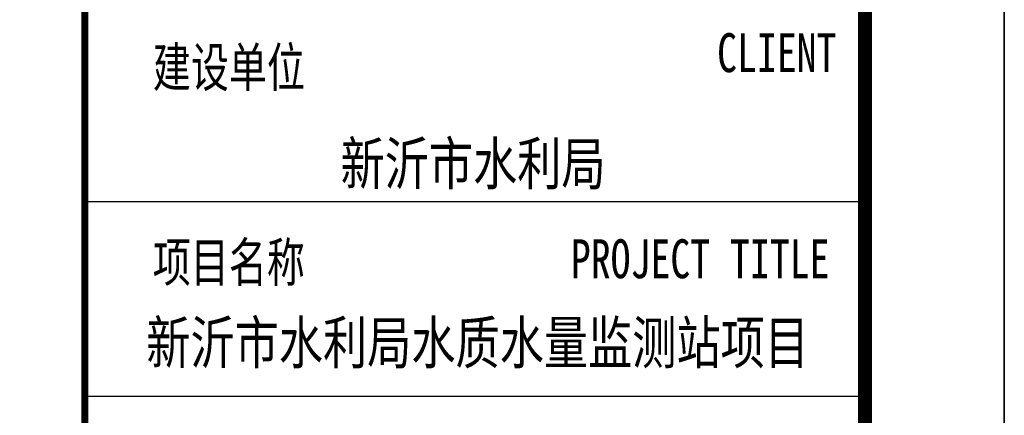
# Model space of a CAD drawing. Extents: x 687841 to 771941, y 252015 to 732780.
# Tile 17 of 98: x 764873 to 771941, y 324787 to 327631. Entities that reach past the tile are written whole.
import ezdxf
from ezdxf.enums import TextEntityAlignment as Align

# ---------------------------------------------------------------- set-up
doc = ezdxf.new("R2010")
doc.units = 0
doc.header["$LTSCALE"] = 1000
doc.header["$MEASUREMENT"] = 0
doc.layers.get('0').update_dxf_attribs({"linetype": 'CONTINUOUS'})
doc.layers.add('PUB_TITLE', color=4, linetype='CONTINUOUS')
doc.layers.add('TK', color=7, linetype='CONTINUOUS')
doc.styles.add('-宋体', font='txt', dxfattribs={"width": 0.8})
doc.styles.add('TKHZ1', font='txt', dxfattribs={"width": 0.8})

# ---------------------------------------------------------------- blocks, each defined once
blk = doc.blocks.new('wrtgtg')
at = {"color": 4}
blk.add_line((7804.3, -4841.2), (7804.3, 52558.8), dxfattribs=at)
at = {"layer": 'PUB_TITLE'}
for p, q in [((8804.3, 53558.8), (8804.3, -5841.2)), ((7804.3, -4841.2), (7804.3, 52558.8)), ((2204.3, 3358.8), (7804.3, 3358.8)), ((2204.3, 1958.8), (7804.3, 1958.8))]:
    blk.add_line(p, q, dxfattribs=at)
blk.add_lwpolyline([(-75295.7, -5841.2), (8804.3, -5841.2), (8804.3, 53558.8), (-75295.7, 53558.8)], close=True, dxfattribs=at)
at = {"layer": 'PUB_TITLE', "const_width": 100}
blk.add_lwpolyline([(-72795.7, -4841.2), (7804.3, -4841.2), (7804.3, 52558.8), (-72795.7, 52558.8)], close=True, dxfattribs=at)
at = {"layer": 'PUB_TITLE', "const_width": 50}
blk.add_lwpolyline([(2204.3, -4841.2), (2204.3, 52558.8)], dxfattribs=at)
at = {"layer": 'TK', "style": '-宋体', "width": 0.75}
for s, p in [('CLIENT', (6742.6, 4289.2, 0)), ('建设单位', (2692.5, 4183.8)), ('项目名称', (2692, 2782.2)), ('PROJECT TITLE', (5692.7, 2807.5, 0))]:
    blk.add_text(s, height=280, dxfattribs=at).set_placement(p)
at = {"layer": 'TK', "style": 'TKHZ1', "width": 0.8}
for s, p in [('新沂市水利局', (4991, 3479.3)), ('新沂市水利局水质水量监测站项目', (5023.8, 2192.2))]:
    blk.add_text(s, height=304.92, dxfattribs=at).set_placement(p, align=Align.CENTER)

msp = doc.modelspace()

# ---------------------------------------------------------------- block references
msp.add_blockref('wrtgtg', (763136.5, 322964.7))

doc.saveas('drawing.dxf')
